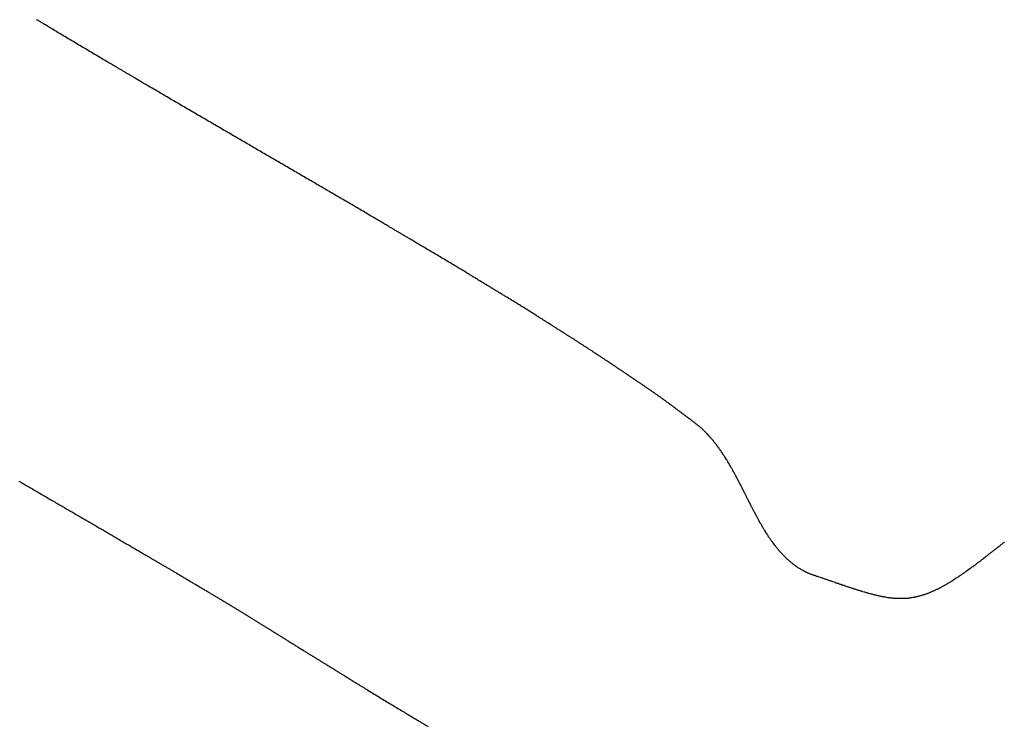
# Model space of a CAD drawing. Header units: millimetres. Extents: x -4577 to 1032787, y -66234 to 201209.
# Tile 152 of 256: x 4375.84 to 4378.03, y -8940.06 to -8938.49. Entities that reach past the tile are written whole.
import ezdxf

# ---------------------------------------------------------------- set-up
doc = ezdxf.new("R2010")
doc.units = ezdxf.units.MM
doc.linetypes.add('510_5_2OG_ELT_1004$0$11-07-22_DS_2OG$0$AUSGEZOGEN', pattern=[0])
doc.layers.add('510_5_2OG_ELT_1004$0$11-07-22_DS_2OG$0$EBENE_1', color=8, linetype='510_5_2OG_ELT_1004$0$11-07-22_DS_2OG$0$AUSGEZOGEN')

# ---------------------------------------------------------------- blocks, each defined once
blk = doc.blocks.new('510_5_2OG_ELT_1004')
at = {"layer": '510_5_2OG_ELT_1004$0$11-07-22_DS_2OG$0$EBENE_1'}
for points in [[(4375.8424, -8939.4654), (4375.8452, -8939.467), (4375.8479, -8939.4686), (4375.8507, -8939.4702), (4375.8534, -8939.4718), (4375.8562, -8939.4734), (4375.8589, -8939.475), (4375.8617, -8939.4766), (4375.8644, -8939.4782), (4375.8671, -8939.4798), (4375.8699, -8939.4814), (4375.8726, -8939.483), (4375.8754, -8939.4846), (4375.8781, -8939.4862), (4375.8809, -8939.4878), (4375.8836, -8939.4894), (4375.8864, -8939.491), (4375.8891, -8939.4926), (4375.8918, -8939.4942), (4375.8946, -8939.4958), (4375.8973, -8939.4974), (4375.9001, -8939.499), (4375.9028, -8939.5006), (4375.9056, -8939.5022), (4375.9083, -8939.5038), (4375.911, -8939.5054), (4375.9138, -8939.507), (4375.9165, -8939.5086), (4375.9193, -8939.5102), (4375.922, -8939.5118), (4375.9247, -8939.5134), (4375.9275, -8939.5149), (4375.9302, -8939.5165), (4375.9329, -8939.5181), (4375.9357, -8939.5197), (4375.9384, -8939.5213), (4375.9411, -8939.5229), (4375.9438, -8939.5245), (4375.9466, -8939.5261), (4375.9493, -8939.5277), (4375.952, -8939.5292), (4375.9547, -8939.5308), (4375.9574, -8939.5324), (4375.9601, -8939.5339), (4375.9628, -8939.5355), (4375.9655, -8939.5371), (4375.9681, -8939.5386), (4375.9708, -8939.5402), (4375.9735, -8939.5417), (4375.9761, -8939.5433), (4375.9788, -8939.5448), (4375.9814, -8939.5464), (4375.984, -8939.5479), (4375.9867, -8939.5494), (4375.9893, -8939.551), (4375.9919, -8939.5525), (4375.9945, -8939.554), (4375.9971, -8939.5555), (4375.9997, -8939.557), (4376.0023, -8939.5585), (4376.0048, -8939.56), (4376.0074, -8939.5615), (4376.01, -8939.563), (4376.0125, -8939.5645), (4376.0151, -8939.566), (4376.0176, -8939.5675), (4376.0201, -8939.569), (4376.0227, -8939.5704), (4376.0252, -8939.5719), (4376.0277, -8939.5734), (4376.0302, -8939.5748), (4376.0327, -8939.5763), (4376.0352, -8939.5778), (4376.0377, -8939.5792), (4376.0402, -8939.5807), (4376.0427, -8939.5821), (4376.0452, -8939.5836), (4376.0477, -8939.5851), (4376.0502, -8939.5865), (4376.0527, -8939.588), (4376.0552, -8939.5894), (4376.0577, -8939.5909), (4376.0602, -8939.5923), (4376.0627, -8939.5938), (4376.0651, -8939.5952), (4376.0676, -8939.5967), (4376.0701, -8939.5981), (4376.0726, -8939.5996), (4376.0751, -8939.601), (4376.0775, -8939.6025), (4376.08, -8939.6039), (4376.0824, -8939.6053), (4376.0848, -8939.6067), (4376.0872, -8939.6081), (4376.0896, -8939.6095), (4376.0919, -8939.6109), (4376.0943, -8939.6123), (4376.0966, -8939.6136), (4376.0988, -8939.6149), (4376.101, -8939.6163), (4376.1032, -8939.6175), (4376.1054, -8939.6188), (4376.1075, -8939.62), (4376.1096, -8939.6213), (4376.1116, -8939.6224), (4376.1136, -8939.6236), (4376.1155, -8939.6247), (4376.1174, -8939.6258), (4376.1192, -8939.6269), (4376.121, -8939.6279), (4376.1227, -8939.6289), (4376.1243, -8939.6299), (4376.1259, -8939.6308), (4376.1274, -8939.6317), (4376.1289, -8939.6326), (4376.1302, -8939.6334), (4376.1315, -8939.6341), (4376.1328, -8939.6349), (4376.1339, -8939.6355), (4376.135, -8939.6362), (4376.1361, -8939.6368), (4376.1371, -8939.6374), (4376.138, -8939.6379), (4376.1397, -8939.6389), (4376.1412, -8939.6398), (4376.1426, -8939.6406), (4376.1438, -8939.6413), (4376.1449, -8939.6419), (4376.1466, -8939.643), (4376.1481, -8939.6439), (4376.1495, -8939.6447), (4376.1508, -8939.6454), (4376.1522, -8939.6463), (4376.1539, -8939.6472), (4376.1548, -8939.6478), (4376.1559, -8939.6484), (4376.157, -8939.6491), (4376.1583, -8939.6498), (4376.1597, -8939.6506), (4376.162, -8939.652), (4376.1629, -8939.6525), (4376.1638, -8939.6531), (4376.1648, -8939.6536), (4376.1658, -8939.6542), (4376.1668, -8939.6548), (4376.1679, -8939.6555), (4376.1691, -8939.6561), (4376.1703, -8939.6569), (4376.1715, -8939.6576), (4376.1728, -8939.6583), (4376.1741, -8939.6591), (4376.1755, -8939.6599), (4376.1769, -8939.6607), (4376.1783, -8939.6616), (4376.1798, -8939.6624), (4376.1813, -8939.6633), (4376.1829, -8939.6642), (4376.1844, -8939.6652), (4376.186, -8939.6661), (4376.1876, -8939.6671), (4376.1893, -8939.668), (4376.191, -8939.669), (4376.1927, -8939.67), (4376.1944, -8939.671), (4376.1961, -8939.672), (4376.1979, -8939.6731), (4376.1996, -8939.6741), (4376.2014, -8939.6752), (4376.2032, -8939.6762), (4376.205, -8939.6773), (4376.2068, -8939.6783), (4376.2086, -8939.6794), (4376.2104, -8939.6805), (4376.2122, -8939.6816), (4376.214, -8939.6826), (4376.2159, -8939.6837), (4376.2177, -8939.6848), (4376.2195, -8939.6859), (4376.2213, -8939.687), (4376.2231, -8939.688), (4376.225, -8939.6891), (4376.2268, -8939.6902), (4376.2286, -8939.6913), (4376.2304, -8939.6924), (4376.2322, -8939.6935), (4376.2341, -8939.6945), (4376.2359, -8939.6956), (4376.2377, -8939.6967), (4376.2395, -8939.6978), (4376.2413, -8939.6989), (4376.2431, -8939.7), (4376.245, -8939.701), (4376.2468, -8939.7021), (4376.2486, -8939.7032), (4376.2504, -8939.7043), (4376.2522, -8939.7054), (4376.254, -8939.7065), (4376.2559, -8939.7076), (4376.2577, -8939.7086), (4376.2595, -8939.7097), (4376.2613, -8939.7108), (4376.2631, -8939.7119), (4376.2649, -8939.713), (4376.2668, -8939.7141), (4376.2686, -8939.7152), (4376.2704, -8939.7163), (4376.2722, -8939.7173), (4376.274, -8939.7184), (4376.2758, -8939.7195), (4376.2776, -8939.7206), (4376.2794, -8939.7217), (4376.2812, -8939.7227), (4376.283, -8939.7238), (4376.2847, -8939.7249), (4376.2865, -8939.7259), (4376.2882, -8939.7269), (4376.29, -8939.728), (4376.2917, -8939.729), (4376.2934, -8939.73), (4376.295, -8939.731), (4376.2967, -8939.732), (4376.2983, -8939.733), (4376.2999, -8939.734), (4376.3015, -8939.7349), (4376.3031, -8939.7358), (4376.3046, -8939.7368), (4376.3061, -8939.7377), (4376.3076, -8939.7385), (4376.309, -8939.7394), (4376.3104, -8939.7402), (4376.3118, -8939.7411), (4376.3131, -8939.7419), (4376.3144, -8939.7427), (4376.3157, -8939.7434), (4376.3169, -8939.7442), (4376.3181, -8939.7449), (4376.3193, -8939.7456), (4376.3204, -8939.7462), (4376.3214, -8939.7469), (4376.3225, -8939.7475), (4376.3235, -8939.7481), (4376.3244, -8939.7487), (4376.3254, -8939.7493), (4376.3263, -8939.7498), (4376.328, -8939.7509), (4376.3296, -8939.7518), (4376.3312, -8939.7528), (4376.3326, -8939.7537), (4376.334, -8939.7545), (4376.3353, -8939.7553), (4376.3366, -8939.7561), (4376.3378, -8939.7568), (4376.3391, -8939.7576), (4376.3402, -8939.7583), (4376.3414, -8939.759), (4376.3426, -8939.7598), (4376.3438, -8939.7605), (4376.345, -8939.7612), (4376.3462, -8939.7619), (4376.3474, -8939.7627), (4376.3485, -8939.7634), (4376.3497, -8939.7641), (4376.3509, -8939.7649), (4376.3521, -8939.7656), (4376.3533, -8939.7663), (4376.3545, -8939.767), (4376.3557, -8939.7678), (4376.3568, -8939.7685), (4376.358, -8939.7692), (4376.3592, -8939.77), (4376.3604, -8939.7707), (4376.3616, -8939.7714), (4376.3628, -8939.7722), (4376.3639, -8939.7729), (4376.3651, -8939.7736), (4376.3663, -8939.7744), (4376.3675, -8939.7751), (4376.3687, -8939.7758), (4376.3699, -8939.7766), (4376.3711, -8939.7773), (4376.3722, -8939.7781), (4376.3734, -8939.7788), (4376.3746, -8939.7796), (4376.3758, -8939.7803), (4376.377, -8939.781), (4376.3782, -8939.7818), (4376.3794, -8939.7825), (4376.3806, -8939.7833), (4376.3818, -8939.784), (4376.383, -8939.7848), (4376.3843, -8939.7856), (4376.3855, -8939.7863), (4376.3867, -8939.7871), (4376.3879, -8939.7878), (4376.3891, -8939.7886), (4376.3903, -8939.7893), (4376.3915, -8939.7901), (4376.3928, -8939.7909), (4376.394, -8939.7916), (4376.3952, -8939.7924), (4376.3964, -8939.7931), (4376.3977, -8939.7939), (4376.3989, -8939.7947), (4376.4002, -8939.7955), (4376.4016, -8939.7964), (4376.403, -8939.7972), (4376.4045, -8939.7982), (4376.406, -8939.7991), (4376.4077, -8939.8002), (4376.4085, -8939.8007), (4376.4094, -8939.8012), (4376.4103, -8939.8018), (4376.4113, -8939.8024), (4376.4122, -8939.803), (4376.4133, -8939.8036), (4376.4143, -8939.8043), (4376.4154, -8939.805), (4376.4165, -8939.8057), (4376.4176, -8939.8064), (4376.4188, -8939.8071), (4376.42, -8939.8079), (4376.4213, -8939.8087), (4376.4226, -8939.8095), (4376.424, -8939.8103), (4376.4253, -8939.8112), (4376.4267, -8939.812), (4376.4282, -8939.8129), (4376.4296, -8939.8139), (4376.4311, -8939.8148), (4376.4327, -8939.8157), (4376.4342, -8939.8167), (4376.4358, -8939.8177), (4376.4374, -8939.8187), (4376.439, -8939.8197), (4376.4407, -8939.8207), (4376.4424, -8939.8218), (4376.444, -8939.8228), (4376.4457, -8939.8239), (4376.4475, -8939.825), (4376.4492, -8939.826), (4376.4509, -8939.8271), (4376.4527, -8939.8282), (4376.4545, -8939.8293), (4376.4563, -8939.8304), (4376.458, -8939.8315), (4376.4598, -8939.8326), (4376.4616, -8939.8338), (4376.4634, -8939.8349), (4376.4652, -8939.836), (4376.4671, -8939.8371), (4376.4689, -8939.8383), (4376.4707, -8939.8394), (4376.4725, -8939.8405), (4376.4743, -8939.8416), (4376.4761, -8939.8427), (4376.4779, -8939.8438), (4376.4797, -8939.8449), (4376.4814, -8939.846), (4376.4832, -8939.8471), (4376.4849, -8939.8482), (4376.4867, -8939.8493), (4376.4884, -8939.8503), (4376.4901, -8939.8514), (4376.4918, -8939.8525), (4376.4935, -8939.8535), (4376.4951, -8939.8545), (4376.4968, -8939.8555), (4376.4984, -8939.8565), (4376.5, -8939.8575), (4376.5016, -8939.8585), (4376.5031, -8939.8594), (4376.5046, -8939.8604), (4376.5061, -8939.8613), (4376.5075, -8939.8622), (4376.509, -8939.863), (4376.5104, -8939.8639), (4376.5117, -8939.8647), (4376.513, -8939.8656), (4376.5143, -8939.8664), (4376.5156, -8939.8671), (4376.5168, -8939.8679), (4376.518, -8939.8686), (4376.5191, -8939.8693), (4376.5202, -8939.87), (4376.5213, -8939.8706), (4376.5223, -8939.8713), (4376.5233, -8939.8719), (4376.5243, -8939.8725), (4376.5253, -8939.8731), (4376.5262, -8939.8737), (4376.5271, -8939.8742), (4376.5288, -8939.8753), (4376.5304, -8939.8763), (4376.532, -8939.8772), (4376.5335, -8939.8782), (4376.5349, -8939.879), (4376.5363, -8939.8799), (4376.5376, -8939.8807), (4376.539, -8939.8815), (4376.5403, -8939.8823), (4376.5416, -8939.8831), (4376.5429, -8939.884), (4376.5442, -8939.8848), (4376.5456, -8939.8857), (4376.5471, -8939.8866), (4376.5495, -8939.888), (4376.5504, -8939.8886), (4376.5513, -8939.8891), (4376.5522, -8939.8897), (4376.5532, -8939.8903), (4376.5542, -8939.891), (4376.5553, -8939.8916), (4376.5564, -8939.8923), (4376.5576, -8939.893), (4376.5588, -8939.8938), (4376.5601, -8939.8946), (4376.5614, -8939.8954), (4376.5628, -8939.8963), (4376.5643, -8939.8972), (4376.5658, -8939.8981), (4376.5674, -8939.8991), (4376.5691, -8939.9002), (4376.5709, -8939.9012), (4376.5727, -8939.9024), (4376.5747, -8939.9036), (4376.5767, -8939.9048), (4376.5787, -8939.9061), (4376.5809, -8939.9074), (4376.5831, -8939.9088), (4376.5854, -8939.9102), (4376.5878, -8939.9116), (4376.5902, -8939.9131), (4376.5927, -8939.9147), (4376.5952, -8939.9162), (4376.5978, -8939.9178), (4376.6004, -8939.9195), (4376.6031, -8939.9211), (4376.6059, -8939.9228), (4376.6087, -8939.9245), (4376.6115, -8939.9262), (4376.6144, -8939.928), (4376.6173, -8939.9298), (4376.6202, -8939.9316), (4376.6232, -8939.9334), (4376.6262, -8939.9352), (4376.6292, -8939.9371), (4376.6322, -8939.939), (4376.6353, -8939.9408), (4376.6384, -8939.9427), (4376.6415, -8939.9446), (4376.6446, -8939.9465), (4376.6477, -8939.9484), (4376.6508, -8939.9503), (4376.6539, -8939.9522), (4376.6571, -8939.9541), (4376.6602, -8939.956), (4376.6633, -8939.9579), (4376.6664, -8939.9597), (4376.6695, -8939.9616), (4376.6726, -8939.9635), (4376.6757, -8939.9653), (4376.6787, -8939.9672), (4376.6817, -8939.969), (4376.6847, -8939.9708), (4376.6877, -8939.9726), (4376.6906, -8939.9743), (4376.6935, -8939.976), (4376.6963, -8939.9777), (4376.6991, -8939.9794), (4376.7018, -8939.9811), (4376.7045, -8939.9827), (4376.7072, -8939.9843), (4376.7097, -8939.9858), (4376.7123, -8939.9873), (4376.7147, -8939.9888), (4376.7171, -8939.9902), (4376.7194, -8939.9916), (4376.7217, -8939.993), (4376.7238, -8939.9942), (4376.7259, -8939.9955), (4376.7279, -8939.9967), (4376.7298, -8939.9978), (4376.7316, -8939.9989), (4376.7333, -8939.9999), (4376.735, -8940.0009), (4376.7365, -8940.0018), (4376.7379, -8940.0027), (4376.7393, -8940.0035), (4376.7405, -8940.0042), (4376.7417, -8940.005), (4376.7428, -8940.0056), (4376.7439, -8940.0062), (4376.7448, -8940.0068), (4376.7465, -8940.0078), (4376.748, -8940.0087), (4376.7493, -8940.0095), (4376.7503, -8940.0101), (4376.7519, -8940.0111)], [(4378.0329, -8939.6009), (4378.032, -8939.6016), (4378.0311, -8939.6023), (4378.0302, -8939.603), (4378.0293, -8939.6037), (4378.0284, -8939.6044), (4378.0275, -8939.6052), (4378.0266, -8939.6059), (4378.0257, -8939.6066), (4378.0248, -8939.6073), (4378.0239, -8939.608), (4378.0231, -8939.6087), (4378.0222, -8939.6094), (4378.0213, -8939.61), (4378.0204, -8939.6107), (4378.0195, -8939.6114), (4378.0187, -8939.6121), (4378.0178, -8939.6128), (4378.017, -8939.6134), (4378.0161, -8939.6141), (4378.0153, -8939.6147), (4378.0145, -8939.6154), (4378.0137, -8939.616), (4378.0121, -8939.6173), (4378.0105, -8939.6185), (4378.0091, -8939.6196), (4378.0077, -8939.6207), (4378.0063, -8939.6217), (4378.0051, -8939.6227), (4378.0039, -8939.6236), (4378.0028, -8939.6245), (4378.0019, -8939.6252), (4378.001, -8939.6259), (4377.9994, -8939.6271), (4377.9981, -8939.6281), (4377.9971, -8939.6289), (4377.9954, -8939.6302), (4377.994, -8939.6314), (4377.9925, -8939.6325), (4377.9916, -8939.6332), (4377.9907, -8939.6339), (4377.9896, -8939.6347), (4377.9884, -8939.6357), (4377.9862, -8939.6374), (4377.9854, -8939.638), (4377.9846, -8939.6387), (4377.9837, -8939.6394), (4377.9828, -8939.6401), (4377.9818, -8939.6408), (4377.9808, -8939.6416), (4377.9798, -8939.6424), (4377.9787, -8939.6432), (4377.9777, -8939.644), (4377.9766, -8939.6448), (4377.9755, -8939.6456), (4377.9744, -8939.6465), (4377.9733, -8939.6473), (4377.9722, -8939.6481), (4377.9711, -8939.649), (4377.97, -8939.6498), (4377.9689, -8939.6506), (4377.9679, -8939.6514), (4377.9668, -8939.6522), (4377.9658, -8939.653), (4377.9648, -8939.6537), (4377.9638, -8939.6544), (4377.9629, -8939.6551), (4377.962, -8939.6557), (4377.9604, -8939.6569), (4377.959, -8939.6579), (4377.9579, -8939.6588), (4377.956, -8939.6602), (4377.9524, -8939.6628), (4377.9514, -8939.6635), (4377.9502, -8939.6644), (4377.948, -8939.666), (4377.9472, -8939.6666), (4377.9463, -8939.6672), (4377.9454, -8939.6678), (4377.9445, -8939.6685), (4377.9436, -8939.6692), (4377.9426, -8939.6698), (4377.9417, -8939.6705), (4377.9407, -8939.6712), (4377.9397, -8939.6719), (4377.9387, -8939.6726), (4377.9377, -8939.6733), (4377.9367, -8939.6739), (4377.9357, -8939.6746), (4377.9347, -8939.6753), (4377.9338, -8939.6759), (4377.9328, -8939.6765), (4377.9319, -8939.6771), (4377.931, -8939.6777), (4377.9294, -8939.6788), (4377.9279, -8939.6798), (4377.9266, -8939.6806), (4377.9255, -8939.6813), (4377.9233, -8939.6827), (4377.9203, -8939.6847), (4377.9188, -8939.6856), (4377.9178, -8939.6863), (4377.9167, -8939.687), (4377.9154, -8939.6878), (4377.9141, -8939.6887), (4377.9126, -8939.6896), (4377.9111, -8939.6906), (4377.9095, -8939.6915), (4377.9079, -8939.6925), (4377.9063, -8939.6934), (4377.9047, -8939.6943), (4377.9032, -8939.6952), (4377.9018, -8939.696), (4377.9006, -8939.6967), (4377.8994, -8939.6973), (4377.8969, -8939.6987), (4377.8933, -8939.7007), (4377.8924, -8939.7012), (4377.8914, -8939.7018), (4377.8902, -8939.7024), (4377.8889, -8939.7031), (4377.8875, -8939.7039), (4377.8861, -8939.7046), (4377.8846, -8939.7054), (4377.8831, -8939.7061), (4377.8817, -8939.7068), (4377.8802, -8939.7075), (4377.8789, -8939.7081), (4377.8776, -8939.7087), (4377.8764, -8939.7092), (4377.8746, -8939.71), (4377.8734, -8939.7105), (4377.8706, -8939.7118), (4377.869, -8939.7125), (4377.868, -8939.7129), (4377.8668, -8939.7134), (4377.8656, -8939.7139), (4377.8643, -8939.7145), (4377.8629, -8939.715), (4377.8615, -8939.7156), (4377.86, -8939.7161), (4377.8586, -8939.7166), (4377.8572, -8939.7171), (4377.8557, -8939.7176), (4377.8543, -8939.718), (4377.8528, -8939.7185), (4377.8514, -8939.7189), (4377.8499, -8939.7194), (4377.8485, -8939.7198), (4377.847, -8939.7203), (4377.8456, -8939.7207), (4377.8441, -8939.7211), (4377.8427, -8939.7215), (4377.8412, -8939.7219), (4377.8397, -8939.7223), (4377.8382, -8939.7226), (4377.8368, -8939.7229), (4377.8354, -8939.7232), (4377.834, -8939.7235), (4377.8328, -8939.7237), (4377.8317, -8939.7239), (4377.8299, -8939.7242), (4377.8287, -8939.7244), (4377.8256, -8939.7249), (4377.8239, -8939.7252), (4377.8228, -8939.7254), (4377.8214, -8939.7256), (4377.8199, -8939.7259), (4377.8184, -8939.7261), (4377.8167, -8939.7263), (4377.8149, -8939.7265), (4377.8131, -8939.7266), (4377.8114, -8939.7267), (4377.8096, -8939.7268), (4377.8079, -8939.7268), (4377.8063, -8939.7268), (4377.8048, -8939.7268), (4377.8034, -8939.7268), (4377.8022, -8939.7267), (4377.8003, -8939.7267), (4377.7991, -8939.7266), (4377.7961, -8939.7265), (4377.7946, -8939.7265), (4377.7936, -8939.7265), (4377.7924, -8939.7264), (4377.791, -8939.7264), (4377.7896, -8939.7263), (4377.788, -8939.7262), (4377.7863, -8939.7261), (4377.7846, -8939.726), (4377.7829, -8939.7258), (4377.7812, -8939.7256), (4377.7795, -8939.7254), (4377.7779, -8939.7252), (4377.7764, -8939.725), (4377.7751, -8939.7248), (4377.7738, -8939.7246), (4377.7712, -8939.7241), (4377.7679, -8939.7236), (4377.7669, -8939.7234), (4377.7657, -8939.7232), (4377.7644, -8939.723), (4377.7629, -8939.7227), (4377.7614, -8939.7224), (4377.7598, -8939.7221), (4377.7581, -8939.7218), (4377.7565, -8939.7215), (4377.7548, -8939.7211), (4377.7532, -8939.7207), (4377.7515, -8939.7204), (4377.7499, -8939.72), (4377.7482, -8939.7196), (4377.7466, -8939.7192), (4377.745, -8939.7188), (4377.7433, -8939.7184), (4377.7417, -8939.718), (4377.74, -8939.7176), (4377.7384, -8939.7171), (4377.7368, -8939.7167), (4377.7351, -8939.7163), (4377.7335, -8939.7159), (4377.7319, -8939.7154), (4377.7302, -8939.715), (4377.7287, -8939.7145), (4377.7272, -8939.7141), (4377.7258, -8939.7137), (4377.7246, -8939.7133), (4377.7226, -8939.7127), (4377.7212, -8939.7123), (4377.7177, -8939.7113), (4377.7167, -8939.711), (4377.7155, -8939.7106), (4377.7141, -8939.7102), (4377.7126, -8939.7097), (4377.7109, -8939.7092), (4377.7092, -8939.7087), (4377.7075, -8939.7082), (4377.7057, -8939.7076), (4377.7039, -8939.707), (4377.7022, -8939.7065), (4377.7005, -8939.7059), (4377.6989, -8939.7054), (4377.6975, -8939.7049), (4377.6962, -8939.7045), (4377.6942, -8939.7039), (4377.693, -8939.7035), (4377.6893, -8939.7022), (4377.6883, -8939.7019), (4377.687, -8939.7015), (4377.6855, -8939.701), (4377.6839, -8939.7004), (4377.6811, -8939.6995), (4377.6802, -8939.6992), (4377.6792, -8939.6989), (4377.6782, -8939.6986), (4377.6773, -8939.6982), (4377.6763, -8939.6979), (4377.6753, -8939.6976), (4377.6743, -8939.6972), (4377.6733, -8939.6969), (4377.6723, -8939.6966), (4377.6714, -8939.6962), (4377.6695, -8939.6956), (4377.6677, -8939.695), (4377.666, -8939.6944), (4377.6644, -8939.6939), (4377.663, -8939.6934), (4377.6618, -8939.693), (4377.6607, -8939.6926), (4377.6589, -8939.692), (4377.6574, -8939.6914), (4377.6561, -8939.691), (4377.6547, -8939.6905), (4377.6522, -8939.6896), (4377.6512, -8939.6893), (4377.6501, -8939.6889), (4377.6488, -8939.6885), (4377.6474, -8939.688), (4377.6458, -8939.6874), (4377.6442, -8939.6869), (4377.6425, -8939.6863), (4377.6408, -8939.6857), (4377.6391, -8939.6851), (4377.6373, -8939.6845), (4377.6355, -8939.6839), (4377.6338, -8939.6833), (4377.6322, -8939.6828), (4377.6306, -8939.6823), (4377.6292, -8939.6818), (4377.6279, -8939.6813), (4377.6258, -8939.6806), (4377.6238, -8939.68), (4377.6207, -8939.6789), (4377.6194, -8939.6785), (4377.6177, -8939.6779), (4377.6167, -8939.6776), (4377.6156, -8939.6772), (4377.6145, -8939.6768), (4377.6134, -8939.6764), (4377.6122, -8939.676), (4377.611, -8939.6756), (4377.6098, -8939.6752), (4377.6086, -8939.6748), (4377.6075, -8939.6743), (4377.6063, -8939.6739), (4377.6051, -8939.6735), (4377.6039, -8939.6731), (4377.6027, -8939.6726), (4377.6015, -8939.6722), (4377.6004, -8939.6718), (4377.5992, -8939.6713), (4377.598, -8939.6709), (4377.5969, -8939.6704), (4377.5957, -8939.6699), (4377.5946, -8939.6694), (4377.5934, -8939.6689), (4377.5923, -8939.6683), (4377.5912, -8939.6678), (4377.5902, -8939.6672), (4377.5892, -8939.6667), (4377.5875, -8939.6657), (4377.5861, -8939.6649), (4377.585, -8939.6642), (4377.5818, -8939.6624), (4377.5804, -8939.6616), (4377.5795, -8939.661), (4377.5784, -8939.6604), (4377.5772, -8939.6597), (4377.5758, -8939.6588), (4377.5744, -8939.658), (4377.5729, -8939.657), (4377.5713, -8939.656), (4377.5698, -8939.655), (4377.5683, -8939.6539), (4377.5667, -8939.6528), (4377.5652, -8939.6516), (4377.5638, -8939.6505), (4377.5623, -8939.6493), (4377.5608, -8939.6481), (4377.5594, -8939.6469), (4377.5579, -8939.6457), (4377.5565, -8939.6445), (4377.555, -8939.6433), (4377.5536, -8939.6421), (4377.5522, -8939.6408), (4377.5507, -8939.6396), (4377.5493, -8939.6383), (4377.548, -8939.6371), (4377.5466, -8939.6358), (4377.5453, -8939.6345), (4377.544, -8939.6332), (4377.5428, -8939.6319), (4377.5417, -8939.6308), (4377.5408, -8939.6298), (4377.5399, -8939.6289), (4377.5386, -8939.6274), (4377.5363, -8939.6249), (4377.5356, -8939.6241), (4377.5347, -8939.6232), (4377.5338, -8939.6221), (4377.5327, -8939.6209), (4377.5315, -8939.6196), (4377.5303, -8939.6182), (4377.5291, -8939.6168), (4377.5279, -8939.6154), (4377.5267, -8939.6139), (4377.5256, -8939.6124), (4377.5245, -8939.611), (4377.5235, -8939.6097), (4377.5225, -8939.6085), (4377.5217, -8939.6074), (4377.52, -8939.6051), (4377.5176, -8939.6017), (4377.5168, -8939.6007), (4377.516, -8939.5996), (4377.515, -8939.5983), (4377.514, -8939.5969), (4377.5129, -8939.5954), (4377.5118, -8939.5938), (4377.5107, -8939.5922), (4377.5097, -8939.5906), (4377.5086, -8939.589), (4377.5076, -8939.5874), (4377.5067, -8939.586), (4377.5058, -8939.5846), (4377.505, -8939.5834), (4377.5039, -8939.5815), (4377.5032, -8939.5805), (4377.5012, -8939.5772), (4377.5005, -8939.5762), (4377.4998, -8939.575), (4377.4989, -8939.5736), (4377.498, -8939.5721), (4377.497, -8939.5705), (4377.4955, -8939.568), (4377.495, -8939.5671), (4377.4945, -8939.5662), (4377.4935, -8939.5645), (4377.4925, -8939.5628), (4377.4916, -8939.5612), (4377.4907, -8939.5596), (4377.4899, -8939.5582), (4377.4892, -8939.557), (4377.4877, -8939.5542), (4377.4858, -8939.5508), (4377.4852, -8939.5497), (4377.4845, -8939.5484), (4377.4837, -8939.547), (4377.4828, -8939.5454), (4377.4814, -8939.5428), (4377.481, -8939.5419), (4377.4805, -8939.541), (4377.48, -8939.5401), (4377.4795, -8939.5392), (4377.479, -8939.5383), (4377.4786, -8939.5374), (4377.4776, -8939.5356), (4377.4767, -8939.5339), (4377.4759, -8939.5323), (4377.4751, -8939.5309), (4377.4745, -8939.5296), (4377.4735, -8939.5276), (4377.473, -8939.5267), (4377.4713, -8939.5234), (4377.4708, -8939.5224), (4377.4701, -8939.5211), (4377.4694, -8939.5197), (4377.4686, -8939.5181), (4377.4677, -8939.5163), (4377.4672, -8939.5154), (4377.4668, -8939.5145), (4377.4663, -8939.5136), (4377.4658, -8939.5127), (4377.4653, -8939.5118), (4377.4649, -8939.5108), (4377.4644, -8939.5099), (4377.4639, -8939.509), (4377.4635, -8939.5081), (4377.4626, -8939.5063), (4377.4617, -8939.5046), (4377.461, -8939.5031), (4377.4603, -8939.5017), (4377.4597, -8939.5006), (4377.4586, -8939.4984), (4377.457, -8939.4952), (4377.4565, -8939.4942), (4377.4558, -8939.4929), (4377.4551, -8939.4914), (4377.4543, -8939.4898), (4377.4534, -8939.4881), (4377.4529, -8939.4872), (4377.4525, -8939.4862), (4377.452, -8939.4853), (4377.4515, -8939.4844), (4377.451, -8939.4834), (4377.4506, -8939.4825), (4377.4501, -8939.4816), (4377.4496, -8939.4806), (4377.4491, -8939.4797), (4377.4482, -8939.4779), (4377.4474, -8939.4763), (4377.4466, -8939.4747), (4377.4459, -8939.4733), (4377.4453, -8939.4722), (4377.4441, -8939.47), (4377.4425, -8939.4669), (4377.442, -8939.4658), (4377.4413, -8939.4646), (4377.4406, -8939.4631), (4377.4397, -8939.4615), (4377.4388, -8939.4598), (4377.4384, -8939.4589), (4377.4379, -8939.458), (4377.4374, -8939.4571), (4377.4369, -8939.4562), (4377.4364, -8939.4552), (4377.4359, -8939.4543), (4377.4354, -8939.4534), (4377.4349, -8939.4525), (4377.4344, -8939.4516), (4377.4335, -8939.4498), (4377.4326, -8939.4482), (4377.4317, -8939.4467), (4377.431, -8939.4453), (4377.4304, -8939.4442), (4377.4292, -8939.4422), (4377.4273, -8939.4387), (4377.4267, -8939.4377), (4377.426, -8939.4364), (4377.4252, -8939.4349), (4377.4243, -8939.4334), (4377.4233, -8939.4317), (4377.4228, -8939.4308), (4377.4223, -8939.4299), (4377.4218, -8939.429), (4377.4213, -8939.4281), (4377.4208, -8939.4272), (4377.4202, -8939.4264), (4377.4197, -8939.4255), (4377.4192, -8939.4246), (4377.4181, -8939.4229), (4377.4172, -8939.4213), (4377.4162, -8939.4198), (4377.4154, -8939.4185), (4377.4147, -8939.4173), (4377.4133, -8939.4151), (4377.4112, -8939.4118), (4377.4106, -8939.4108), (4377.4098, -8939.4096), (4377.4089, -8939.4082), (4377.408, -8939.4067), (4377.4064, -8939.4043), (4377.4058, -8939.4034), (4377.4053, -8939.4026), (4377.4047, -8939.4017), (4377.4041, -8939.4009), (4377.4035, -8939.4001), (4377.403, -8939.3992), (4377.4024, -8939.3984), (4377.4018, -8939.3975), (4377.4012, -8939.3967), (4377.4006, -8939.3959), (4377.4, -8939.395), (4377.3994, -8939.3942), (4377.3988, -8939.3934), (4377.3982, -8939.3926), (4377.3976, -8939.3917), (4377.397, -8939.3909), (4377.3964, -8939.3901), (4377.3957, -8939.3893), (4377.3951, -8939.3884), (4377.3945, -8939.3876), (4377.3939, -8939.3868), (4377.3933, -8939.386), (4377.3927, -8939.3851), (4377.3921, -8939.3843), (4377.3915, -8939.3835), (4377.3909, -8939.3827), (4377.3902, -8939.3819), (4377.3896, -8939.3811), (4377.389, -8939.3803), (4377.3884, -8939.3794), (4377.3877, -8939.3786), (4377.3871, -8939.3778), (4377.3864, -8939.377), (4377.3858, -8939.3763), (4377.3852, -8939.3755), (4377.3845, -8939.3747), (4377.3832, -8939.3732), (4377.3819, -8939.3717), (4377.3807, -8939.3703), (4377.3796, -8939.3691), (4377.3786, -8939.368), (4377.3777, -8939.367), (4377.3759, -8939.3649), (4377.3725, -8939.3611), (4377.3717, -8939.3603), (4377.3708, -8939.3593), (4377.3697, -8939.3582), (4377.3686, -8939.3569), (4377.3673, -8939.3556), (4377.366, -8939.3542), (4377.3646, -8939.3528), (4377.3639, -8939.3521), (4377.3631, -8939.3514), (4377.3624, -8939.3507), (4377.3616, -8939.3501), (4377.3609, -8939.3494), (4377.3601, -8939.3487), (4377.3594, -8939.3481), (4377.3586, -8939.3474), (4377.3578, -8939.3468), (4377.357, -8939.3461), (4377.3563, -8939.3455), (4377.3555, -8939.3449), (4377.3547, -8939.3442), (4377.3539, -8939.3436), (4377.3531, -8939.343), (4377.3523, -8939.3423), (4377.3515, -8939.3417), (4377.3507, -8939.3411), (4377.3499, -8939.3404), (4377.3491, -8939.3398), (4377.3483, -8939.3392), (4377.3475, -8939.3386), (4377.3468, -8939.3379), (4377.346, -8939.3373), (4377.3452, -8939.3367), (4377.3444, -8939.3361), (4377.3436, -8939.3354), (4377.3428, -8939.3348), (4377.342, -8939.3342), (4377.3412, -8939.3336), (4377.3404, -8939.3329), (4377.3396, -8939.3323), (4377.3388, -8939.3317), (4377.338, -8939.3311), (4377.3372, -8939.3305), (4377.3363, -8939.3299), (4377.3355, -8939.3293), (4377.3347, -8939.3286), (4377.3339, -8939.328), (4377.3331, -8939.3274), (4377.3323, -8939.3268), (4377.3315, -8939.3262), (4377.3307, -8939.3256), (4377.3298, -8939.325), (4377.329, -8939.3244), (4377.3282, -8939.3237), (4377.3274, -8939.3231), (4377.3265, -8939.3225), (4377.3257, -8939.3219), (4377.3249, -8939.3213), (4377.324, -8939.3206), (4377.3232, -8939.32), (4377.3223, -8939.3194), (4377.3215, -8939.3188), (4377.3207, -8939.3181), (4377.3198, -8939.3175), (4377.319, -8939.3169), (4377.3181, -8939.3162), (4377.3173, -8939.3156), (4377.3164, -8939.315), (4377.3156, -8939.3143), (4377.3147, -8939.3137), (4377.3139, -8939.3131), (4377.313, -8939.3124), (4377.3122, -8939.3118), (4377.3113, -8939.3111), (4377.3104, -8939.3104), (4377.3094, -8939.3097), (4377.3084, -8939.309), (4377.3073, -8939.3082), (4377.3062, -8939.3073), (4377.3051, -8939.3065), (4377.3038, -8939.3055), (4377.3025, -8939.3045), (4377.301, -8939.3035), (4377.2987, -8939.3017), (4377.2979, -8939.3011), (4377.2971, -8939.3005), (4377.2962, -8939.2998), (4377.2953, -8939.2992), (4377.2943, -8939.2985), (4377.2934, -8939.2978), (4377.2924, -8939.297), (4377.2914, -8939.2963), (4377.2904, -8939.2955), (4377.2894, -8939.2948), (4377.2883, -8939.294), (4377.2872, -8939.2932), (4377.2861, -8939.2924), (4377.285, -8939.2915), (4377.2839, -8939.2907), (4377.2827, -8939.2898), (4377.2816, -8939.289), (4377.2804, -8939.2881), (4377.2792, -8939.2873), (4377.278, -8939.2864), (4377.2768, -8939.2855), (4377.2756, -8939.2846), (4377.2744, -8939.2837), (4377.2731, -8939.2828), (4377.2719, -8939.2819), (4377.2706, -8939.281), (4377.2694, -8939.2801), (4377.2681, -8939.2792), (4377.2668, -8939.2783), (4377.2656, -8939.2774), (4377.2643, -8939.2765), (4377.263, -8939.2756), (4377.2617, -8939.2746), (4377.2605, -8939.2738), (4377.2592, -8939.2729), (4377.2579, -8939.272), (4377.2567, -8939.2711), (4377.2554, -8939.2702), (4377.2541, -8939.2693), (4377.2529, -8939.2684), (4377.2517, -8939.2676), (4377.2504, -8939.2667), (4377.2492, -8939.2659), (4377.248, -8939.265), (4377.2468, -8939.2642), (4377.2456, -8939.2634), (4377.2444, -8939.2626), (4377.2432, -8939.2618), (4377.2421, -8939.261), (4377.241, -8939.2602), (4377.2398, -8939.2595), (4377.2387, -8939.2587), (4377.2377, -8939.258), (4377.2366, -8939.2572), (4377.2356, -8939.2565), (4377.2345, -8939.2558), (4377.2335, -8939.2552), (4377.2326, -8939.2545), (4377.2316, -8939.2539), (4377.2307, -8939.2532), (4377.2298, -8939.2526), (4377.2289, -8939.252), (4377.2273, -8939.2509), (4377.2257, -8939.2499), (4377.2243, -8939.2489), (4377.2229, -8939.2479), (4377.2216, -8939.247), (4377.2203, -8939.2462), (4377.2191, -8939.2454), (4377.218, -8939.2446), (4377.2169, -8939.2439), (4377.2159, -8939.2432), (4377.2149, -8939.2425), (4377.2139, -8939.2419), (4377.213, -8939.2412), (4377.212, -8939.2406), (4377.2111, -8939.2399), (4377.2101, -8939.2393), (4377.2092, -8939.2386), (4377.2082, -8939.238), (4377.2072, -8939.2373), (4377.2062, -8939.2366), (4377.2051, -8939.2359), (4377.204, -8939.2351), (4377.2028, -8939.2343), (4377.2016, -8939.2335), (4377.2003, -8939.2326), (4377.1989, -8939.2316), (4377.1974, -8939.2307), (4377.1951, -8939.2291), (4377.1942, -8939.2285), (4377.1934, -8939.2279), (4377.1925, -8939.2273), (4377.1916, -8939.2267), (4377.1907, -8939.2261), (4377.1897, -8939.2254), (4377.1887, -8939.2247), (4377.1877, -8939.2241), (4377.1867, -8939.2234), (4377.1856, -8939.2227), (4377.1846, -8939.2219), (4377.1835, -8939.2212), (4377.1824, -8939.2204), (4377.1813, -8939.2197), (4377.1801, -8939.2189), (4377.179, -8939.2181), (4377.1778, -8939.2174), (4377.1766, -8939.2166), (4377.1754, -8939.2157), (4377.1742, -8939.2149), (4377.173, -8939.2141), (4377.1718, -8939.2133), (4377.1705, -8939.2125), (4377.1693, -8939.2116), (4377.168, -8939.2108), (4377.1668, -8939.2099), (4377.1655, -8939.2091), (4377.1643, -8939.2082), (4377.163, -8939.2074), (4377.1617, -8939.2065), (4377.1604, -8939.2057), (4377.1592, -8939.2048), (4377.1579, -8939.204), (4377.1566, -8939.2031), (4377.1553, -8939.2023), (4377.154, -8939.2014), (4377.1528, -8939.2006), (4377.1515, -8939.1997), (4377.1502, -8939.1989), (4377.1489, -8939.198), (4377.1476, -8939.1972), (4377.1463, -8939.1963), (4377.1451, -8939.1955), (4377.1438, -8939.1946), (4377.1425, -8939.1938), (4377.1412, -8939.193), (4377.1399, -8939.1921), (4377.1386, -8939.1913), (4377.1374, -8939.1904), (4377.1361, -8939.1896), (4377.1348, -8939.1887), (4377.1335, -8939.1879), (4377.1322, -8939.1871), (4377.1309, -8939.1862), (4377.1296, -8939.1854), (4377.1284, -8939.1845), (4377.1271, -8939.1837), (4377.1258, -8939.1828), (4377.1245, -8939.182), (4377.1232, -8939.1812), (4377.1219, -8939.1803), (4377.1206, -8939.1795), (4377.1193, -8939.1786), (4377.1181, -8939.1778), (4377.1168, -8939.1769), (4377.1155, -8939.1761), (4377.1142, -8939.1753), (4377.1129, -8939.1744), (4377.1116, -8939.1736), (4377.1103, -8939.1727), (4377.1091, -8939.1719), (4377.1078, -8939.1711), (4377.1065, -8939.1702), (4377.1052, -8939.1694), (4377.1039, -8939.1685), (4377.1026, -8939.1677), (4377.1013, -8939.1669), (4377.1, -8939.166), (4377.0988, -8939.1652), (4377.0975, -8939.1643), (4377.0962, -8939.1635), (4377.0949, -8939.1627), (4377.0936, -8939.1618), (4377.0923, -8939.161), (4377.091, -8939.1602), (4377.0897, -8939.1593), (4377.0884, -8939.1585), (4377.0871, -8939.1576), (4377.0859, -8939.1568), (4377.0846, -8939.156), (4377.0833, -8939.1551), (4377.082, -8939.1543), (4377.0807, -8939.1535), (4377.0794, -8939.1526), (4377.0781, -8939.1518), (4377.0768, -8939.151), (4377.0755, -8939.1502), (4377.0743, -8939.1494), (4377.073, -8939.1485), (4377.0717, -8939.1477), (4377.0705, -8939.1469), (4377.0692, -8939.1461), (4377.068, -8939.1453), (4377.0667, -8939.1445), (4377.0655, -8939.1438), (4377.0643, -8939.143), (4377.0631, -8939.1422), (4377.0619, -8939.1415), (4377.0608, -8939.1408), (4377.0596, -8939.14), (4377.0585, -8939.1393), (4377.0574, -8939.1386), (4377.0563, -8939.1379), (4377.0553, -8939.1372), (4377.0542, -8939.1366), (4377.0532, -8939.1359), (4377.0522, -8939.1353), (4377.0512, -8939.1347), (4377.0503, -8939.1341), (4377.0494, -8939.1335), (4377.0485, -8939.1329), (4377.0468, -8939.1319), (4377.0452, -8939.1309), (4377.0437, -8939.1299), (4377.0424, -8939.1291), (4377.0411, -8939.1283), (4377.0399, -8939.1275), (4377.0388, -8939.1268), (4377.0378, -8939.1262), (4377.0368, -8939.1255), (4377.0358, -8939.1249), (4377.035, -8939.1244), (4377.0333, -8939.1233), (4377.0317, -8939.1223), (4377.0293, -8939.1208), (4377.0284, -8939.1202), (4377.0275, -8939.1197), (4377.0266, -8939.1191), (4377.0255, -8939.1184), (4377.0243, -8939.1177), (4377.0231, -8939.1168), (4377.0217, -8939.116), (4377.0193, -8939.1145), (4377.0185, -8939.1139), (4377.0175, -8939.1133), (4377.0166, -8939.1127), (4377.0156, -8939.1121), (4377.0145, -8939.1114), (4377.0134, -8939.1107), (4377.0123, -8939.11), (4377.0111, -8939.1092), (4377.0098, -8939.1084), (4377.0085, -8939.1076), (4377.0071, -8939.1067), (4377.0057, -8939.1058), (4377.0042, -8939.1049), (4377.0027, -8939.1039), (4377.0011, -8939.1029), (4376.9995, -8939.1019), (4376.9979, -8939.1009), (4376.9962, -8939.0998), (4376.9944, -8939.0987), (4376.9927, -8939.0976), (4376.9909, -8939.0965), (4376.989, -8939.0953), (4376.9872, -8939.0941), (4376.9853, -8939.0929), (4376.9834, -8939.0917), (4376.9814, -8939.0905), (4376.9795, -8939.0893), (4376.9775, -8939.088), (4376.9755, -8939.0868), (4376.9734, -8939.0855), (4376.9714, -8939.0842), (4376.9694, -8939.0829), (4376.9673, -8939.0817), (4376.9652, -8939.0804), (4376.9631, -8939.0791), (4376.961, -8939.0778), (4376.959, -8939.0765), (4376.9569, -8939.0752), (4376.9548, -8939.0739), (4376.9527, -8939.0726), (4376.9506, -8939.0713), (4376.9485, -8939.07), (4376.9464, -8939.0687), (4376.9443, -8939.0674), (4376.9423, -8939.0662), (4376.9402, -8939.0649), (4376.9382, -8939.0636), (4376.9362, -8939.0624), (4376.9342, -8939.0612), (4376.9322, -8939.06), (4376.9302, -8939.0588), (4376.9283, -8939.0576), (4376.9264, -8939.0564), (4376.9245, -8939.0553), (4376.9226, -8939.0541), (4376.9208, -8939.053), (4376.919, -8939.0519), (4376.9173, -8939.0509), (4376.9156, -8939.0498), (4376.9139, -8939.0488), (4376.9122, -8939.0478), (4376.9106, -8939.0469), (4376.9091, -8939.0459), (4376.9076, -8939.045), (4376.9061, -8939.0441), (4376.9047, -8939.0433), (4376.9034, -8939.0425), (4376.9021, -8939.0417), (4376.9008, -8939.0409), (4376.8996, -8939.0402), (4376.8985, -8939.0395), (4376.8974, -8939.0388), (4376.8964, -8939.0382), (4376.8954, -8939.0376), (4376.8945, -8939.037), (4376.8935, -8939.0365), (4376.8919, -8939.0355), (4376.8903, -8939.0345), (4376.8889, -8939.0337), (4376.8876, -8939.0329), (4376.8865, -8939.0322), (4376.8854, -8939.0315), (4376.8844, -8939.0309), (4376.8834, -8939.0303), (4376.8825, -8939.0298), (4376.8816, -8939.0293), (4376.8808, -8939.0287), (4376.8799, -8939.0282), (4376.879, -8939.0277), (4376.8781, -8939.0271), (4376.8771, -8939.0265), (4376.876, -8939.0258), (4376.8748, -8939.0251), (4376.8734, -8939.0243), (4376.8711, -8939.0229), (4376.8703, -8939.0224), (4376.8693, -8939.0218), (4376.8684, -8939.0212), (4376.8673, -8939.0206), (4376.8663, -8939.0199), (4376.8651, -8939.0193), (4376.8639, -8939.0185), (4376.8626, -8939.0177), (4376.8613, -8939.0169), (4376.8599, -8939.0161), (4376.8584, -8939.0152), (4376.8568, -8939.0142), (4376.8551, -8939.0132), (4376.8534, -8939.0121), (4376.8515, -8939.011), (4376.8496, -8939.0099), (4376.8477, -8939.0087), (4376.8456, -8939.0074), (4376.8435, -8939.0061), (4376.8413, -8939.0048), (4376.839, -8939.0034), (4376.8367, -8939.002), (4376.8343, -8939.0006), (4376.8319, -8938.9991), (4376.8294, -8938.9976), (4376.8269, -8938.9961), (4376.8243, -8938.9945), (4376.8216, -8938.9929), (4376.819, -8938.9913), (4376.8162, -8938.9897), (4376.8135, -8938.988), (4376.8107, -8938.9863), (4376.8079, -8938.9846), (4376.805, -8938.9829), (4376.8022, -8938.9812), (4376.7993, -8938.9794), (4376.7963, -8938.9777), (4376.7934, -8938.9759), (4376.7904, -8938.9741), (4376.7875, -8938.9724), (4376.7845, -8938.9706), (4376.7815, -8938.9688), (4376.7786, -8938.967), (4376.7756, -8938.9652), (4376.7726, -8938.9634), (4376.7696, -8938.9617), (4376.7667, -8938.9599), (4376.7637, -8938.9581), (4376.7608, -8938.9564), (4376.7578, -8938.9547), (4376.7549, -8938.9529), (4376.7521, -8938.9512), (4376.7492, -8938.9495), (4376.7464, -8938.9479), (4376.7436, -8938.9462), (4376.7409, -8938.9446), (4376.7382, -8938.943), (4376.7356, -8938.9414), (4376.733, -8938.9399), (4376.7304, -8938.9384), (4376.7279, -8938.9369), (4376.7255, -8938.9354), (4376.7231, -8938.934), (4376.7208, -8938.9327), (4376.7185, -8938.9313), (4376.7164, -8938.9301), (4376.7143, -8938.9288), (4376.7122, -8938.9276), (4376.7103, -8938.9265), (4376.7084, -8938.9254), (4376.7067, -8938.9243), (4376.705, -8938.9233), (4376.7034, -8938.9224), (4376.7019, -8938.9215), (4376.7005, -8938.9207), (4376.6992, -8938.9199), (4376.698, -8938.9192), (4376.6968, -8938.9185), (4376.6958, -8938.9179), (4376.6948, -8938.9173), (4376.693, -8938.9163), (4376.6916, -8938.9154), (4376.6903, -8938.9147), (4376.6885, -8938.9136), (4376.6867, -8938.9125), (4376.685, -8938.9115), (4376.6829, -8938.9103), (4376.6819, -8938.9097), (4376.6806, -8938.9089), (4376.679, -8938.908), (4376.6782, -8938.9075), (4376.6772, -8938.9069), (4376.6762, -8938.9063), (4376.675, -8938.9057), (4376.6738, -8938.905), (4376.6725, -8938.9042), (4376.6712, -8938.9034), (4376.6697, -8938.9025), (4376.6681, -8938.9016), (4376.6664, -8938.9006), (4376.6646, -8938.8995), (4376.6628, -8938.8984), (4376.6608, -8938.8973), (4376.6587, -8938.896), (4376.6566, -8938.8948), (4376.6544, -8938.8935), (4376.6521, -8938.8921), (4376.6497, -8938.8907), (4376.6472, -8938.8893), (4376.6447, -8938.8878), (4376.6421, -8938.8862), (4376.6395, -8938.8847), (4376.6368, -8938.8831), (4376.634, -8938.8815), (4376.6312, -8938.8798), (4376.6283, -8938.8781), (4376.6254, -8938.8764), (4376.6225, -8938.8747), (4376.6195, -8938.8729), (4376.6165, -8938.8711), (4376.6134, -8938.8693), (4376.6104, -8938.8675), (4376.6073, -8938.8657), (4376.6041, -8938.8639), (4376.601, -8938.862), (4376.5978, -8938.8602), (4376.5947, -8938.8583), (4376.5915, -8938.8565), (4376.5883, -8938.8546), (4376.5851, -8938.8527), (4376.582, -8938.8509), (4376.5788, -8938.849), (4376.5756, -8938.8471), (4376.5724, -8938.8453), (4376.5692, -8938.8434), (4376.5661, -8938.8416), (4376.5629, -8938.8397), (4376.5597, -8938.8378), (4376.5565, -8938.836), (4376.5533, -8938.8341), (4376.5501, -8938.8322), (4376.5469, -8938.8304), (4376.5437, -8938.8285), (4376.5405, -8938.8266), (4376.5373, -8938.8247), (4376.5341, -8938.8229), (4376.5309, -8938.821), (4376.5276, -8938.8191), (4376.5244, -8938.8172), (4376.5212, -8938.8153), (4376.5179, -8938.8134), (4376.5147, -8938.8116), (4376.5114, -8938.8097), (4376.5082, -8938.8078), (4376.5049, -8938.8059), (4376.5017, -8938.804), (4376.4984, -8938.802), (4376.4951, -8938.8001), (4376.4918, -8938.7982), (4376.4885, -8938.7963), (4376.4852, -8938.7944), (4376.4819, -8938.7924), (4376.4786, -8938.7905), (4376.4753, -8938.7886), (4376.4719, -8938.7866), (4376.4686, -8938.7847), (4376.4652, -8938.7827), (4376.4619, -8938.7808), (4376.4585, -8938.7788), (4376.4552, -8938.7769), (4376.4518, -8938.7749), (4376.4485, -8938.773), (4376.4451, -8938.771), (4376.4417, -8938.769), (4376.4383, -8938.7671), (4376.4349, -8938.7651), (4376.4316, -8938.7631), (4376.4282, -8938.7611), (4376.4248, -8938.7592), (4376.4214, -8938.7572), (4376.418, -8938.7552), (4376.4146, -8938.7532), (4376.4112, -8938.7512), (4376.4078, -8938.7493), (4376.4044, -8938.7473), (4376.401, -8938.7453), (4376.3976, -8938.7433), (4376.3942, -8938.7413), (4376.3908, -8938.7393), (4376.3874, -8938.7374), (4376.384, -8938.7354), (4376.3806, -8938.7334), (4376.3772, -8938.7314), (4376.3737, -8938.7294), (4376.3703, -8938.7274), (4376.3669, -8938.7254), (4376.3635, -8938.7235), (4376.3601, -8938.7215), (4376.3567, -8938.7195), (4376.3533, -8938.7175), (4376.3499, -8938.7155), (4376.3465, -8938.7135), (4376.3431, -8938.7115), (4376.3397, -8938.7096), (4376.3363, -8938.7076), (4376.3329, -8938.7056), (4376.3294, -8938.7036), (4376.326, -8938.7016), (4376.3226, -8938.6996), (4376.3192, -8938.6976), (4376.3158, -8938.6956), (4376.3124, -8938.6936), (4376.309, -8938.6916), (4376.3055, -8938.6897), (4376.3021, -8938.6877), (4376.2987, -8938.6857), (4376.2953, -8938.6837), (4376.2918, -8938.6817), (4376.2884, -8938.6797), (4376.285, -8938.6777), (4376.2816, -8938.6757), (4376.2781, -8938.6737), (4376.2747, -8938.6717), (4376.2713, -8938.6697), (4376.2679, -8938.6677), (4376.2644, -8938.6657), (4376.261, -8938.6637), (4376.2576, -8938.6617), (4376.2541, -8938.6597), (4376.2507, -8938.6577), (4376.2472, -8938.6557), (4376.2438, -8938.6537), (4376.2404, -8938.6517), (4376.2369, -8938.6497), (4376.2335, -8938.6477), (4376.2301, -8938.6456), (4376.2266, -8938.6436), (4376.2232, -8938.6416), (4376.2197, -8938.6396), (4376.2163, -8938.6376), (4376.2129, -8938.6356), (4376.2094, -8938.6336), (4376.206, -8938.6316), (4376.2025, -8938.6296), (4376.1991, -8938.6275), (4376.1956, -8938.6255), (4376.1922, -8938.6235), (4376.1888, -8938.6215), (4376.1853, -8938.6195), (4376.1819, -8938.6175), (4376.1784, -8938.6155), (4376.175, -8938.6135), (4376.1716, -8938.6114), (4376.1682, -8938.6095), (4376.1648, -8938.6075), (4376.1615, -8938.6055), (4376.1581, -8938.6035), (4376.1548, -8938.6016), (4376.1516, -8938.5997), (4376.1483, -8938.5978), (4376.1452, -8938.5959), (4376.142, -8938.5941), (4376.1389, -8938.5923), (4376.1359, -8938.5905), (4376.1329, -8938.5887), (4376.13, -8938.587), (4376.1271, -8938.5853), (4376.1244, -8938.5837), (4376.1217, -8938.5821), (4376.119, -8938.5805), (4376.1165, -8938.579), (4376.114, -8938.5776), (4376.1116, -8938.5762), (4376.1093, -8938.5748), (4376.1071, -8938.5735), (4376.105, -8938.5723), (4376.103, -8938.5711), (4376.1012, -8938.57), (4376.0994, -8938.569), (4376.0977, -8938.568), (4376.0962, -8938.5671), (4376.0947, -8938.5662), (4376.0934, -8938.5654), (4376.0921, -8938.5647), (4376.091, -8938.564), (4376.0899, -8938.5634), (4376.089, -8938.5628), (4376.0873, -8938.5619), (4376.0859, -8938.561), (4376.0848, -8938.5604), (4376.0825, -8938.559), (4376.0815, -8938.5585), (4376.0804, -8938.5578), (4376.0795, -8938.5573), (4376.0784, -8938.5566), (4376.0762, -8938.5553), (4376.0753, -8938.5548), (4376.0744, -8938.5543), (4376.0733, -8938.5536), (4376.0722, -8938.553), (4376.0709, -8938.5522), (4376.0696, -8938.5514), (4376.0682, -8938.5506), (4376.0666, -8938.5497), (4376.0649, -8938.5487), (4376.0632, -8938.5477), (4376.0613, -8938.5465), (4376.0593, -8938.5454), (4376.0572, -8938.5441), (4376.055, -8938.5429), (4376.0527, -8938.5415), (4376.0503, -8938.5401), (4376.0479, -8938.5386), (4376.0453, -8938.5371), (4376.0427, -8938.5356), (4376.04, -8938.534), (4376.0372, -8938.5324), (4376.0344, -8938.5307), (4376.0315, -8938.529), (4376.0285, -8938.5272), (4376.0255, -8938.5254), (4376.0224, -8938.5236), (4376.0192, -8938.5217), (4376.0161, -8938.5199), (4376.0128, -8938.518), (4376.0096, -8938.516), (4376.0063, -8938.5141), (4376.003, -8938.5121), (4375.9996, -8938.5101), (4375.9963, -8938.5081), (4375.9929, -8938.5061), (4375.9895, -8938.5041), (4375.9861, -8938.5021), (4375.9827, -8938.5), (4375.9792, -8938.498), (4375.9758, -8938.496), (4375.9724, -8938.4939), (4375.969, -8938.4919), (4375.9656, -8938.4899), (4375.9622, -8938.4878), (4375.9588, -8938.4858), (4375.9555, -8938.4838), (4375.9522, -8938.4819), (4375.9489, -8938.4799), (4375.9457, -8938.478), (4375.9425, -8938.476), (4375.9393, -8938.4741), (4375.9362, -8938.4723), (4375.9331, -8938.4704), (4375.9301, -8938.4686), (4375.9271, -8938.4668), (4375.9242, -8938.4651), (4375.9214, -8938.4634), (4375.9186, -8938.4617), (4375.9159, -8938.4601), (4375.9133, -8938.4585), (4375.9107, -8938.457), (4375.9083, -8938.4555), (4375.9059, -8938.4541), (4375.9036, -8938.4527), (4375.9014, -8938.4514), (4375.8993, -8938.4501), (4375.8974, -8938.4489), (4375.8955, -8938.4478), (4375.8937, -8938.4467), (4375.892, -8938.4457), (4375.8905, -8938.4448), (4375.889, -8938.4439), (4375.8877, -8938.4431), (4375.8864, -8938.4424), (4375.8853, -8938.4417), (4375.8842, -8938.441), (4375.8832, -8938.4404), (4375.8815, -8938.4394)]]:
    blk.add_lwpolyline(points, dxfattribs=at)

msp = doc.modelspace()

# ---------------------------------------------------------------- block references
msp.add_blockref('510_5_2OG_ELT_1004', (0, -0.0503))

doc.saveas('drawing.dxf')
